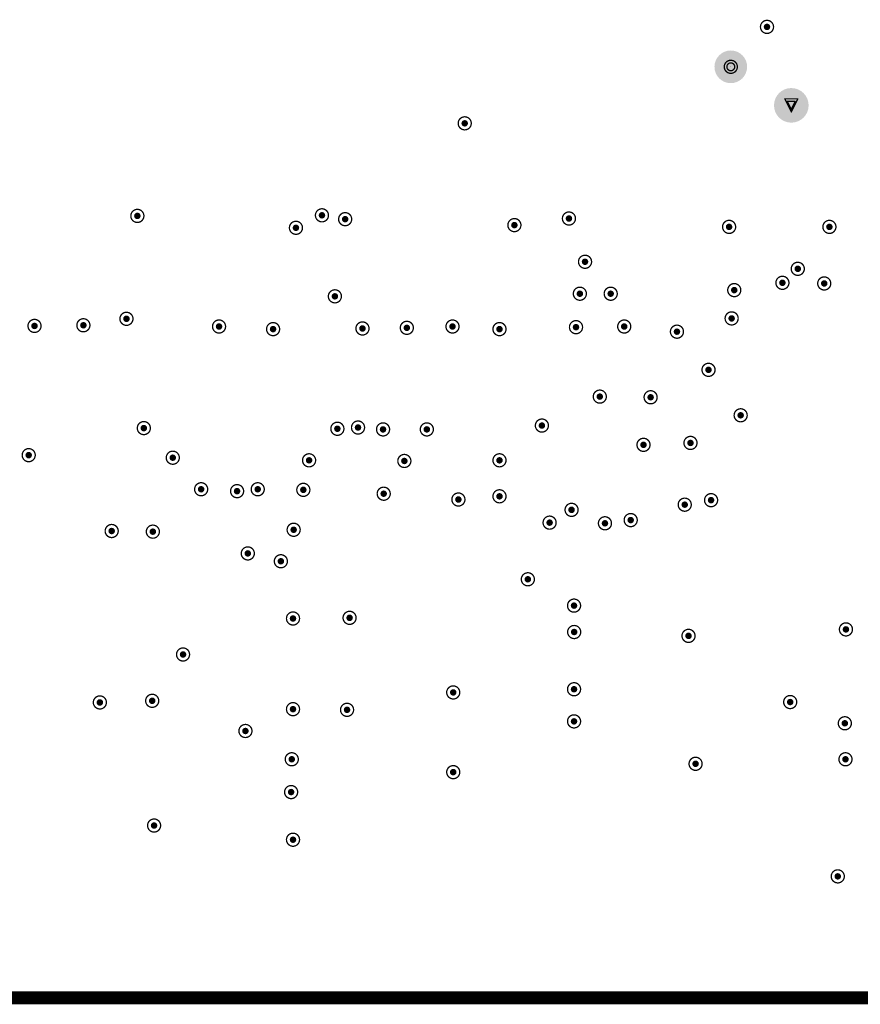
# Model space of a CAD drawing. Header units: inches. Extents: x -11.9 to 0, y -4.1 to 7.1.
# Tile 6 of 54: x -8 to -6.7, y 2 to 3.5. Entities that reach past the tile are written whole.
import ezdxf

# ---------------------------------------------------------------- set-up
doc = ezdxf.new("R2010")
doc.units = ezdxf.units.IN
doc.header["$MEASUREMENT"] = 0
for name, color, linetype in [('DrillDrawing', 1, 'Continuous'), ('Mechanical1', 6, 'Continuous'), ('MultiLayer', 9, 'Continuous'), ('PadHoleLayer', 156, 'Continuous'), ('ViaHoleLayer', 16, 'Continuous')]:
    doc.layers.add(name, color=color, linetype=linetype)

# ---------------------------------------------------------------- blocks, each defined once
blk = doc.blocks.new('_______CARD_120HSEC_436')
at = {"layer": 'MultiLayer'}
h = blk.add_hatch(color=9, dxfattribs=at)
edge = h.paths.add_edge_path()
edge.add_arc((1.1237, 0.0599), 0.0005, 0, 360)
h = blk.add_hatch(color=9, dxfattribs=at)
edge = h.paths.add_edge_path()
edge.add_arc((-1.0711, 0.0009), 0.0265, 0, 360)
h = blk.add_hatch(color=9, dxfattribs=at)
edge = h.paths.add_edge_path()
edge.add_arc((1.2163, 0.0009), 0.0265, 0, 360)
h = blk.add_hatch(color=9, dxfattribs=at)
edge = h.paths.add_edge_path()
edge.add_arc((-0.9786, 0.0009), 0.0005, 0, 360)
at = {"layer": 'PadHoleLayer'}
h = blk.add_hatch(color=156, dxfattribs=at)
edge = h.paths.add_edge_path()
edge.add_arc((1.1237, 0.0599), 0.025, 0, 360)
h = blk.add_hatch(color=156, dxfattribs=at)
edge = h.paths.add_edge_path()
edge.add_arc((-1.0711, 0.0009), 0.0165, 0, 360)
h = blk.add_hatch(color=156, dxfattribs=at)
edge = h.paths.add_edge_path()
edge.add_arc((-0.9786, 0.0009), 0.025, 0, 360)
h = blk.add_hatch(color=156, dxfattribs=at)
edge = h.paths.add_edge_path()
edge.add_arc((1.2163, 0.0009), 0.0165, 0, 360)

msp = doc.modelspace()

# ---------------------------------------------------------------- hatches: boundary and pattern name
at = {"layer": 'ViaHoleLayer'}
h = msp.add_hatch(color=16, dxfattribs=at)
edge = h.paths.add_edge_path()
edge.add_arc((-6.8701, 3.4547), 0.005, 0, 360)
h = msp.add_hatch(color=16, dxfattribs=at)
edge = h.paths.add_edge_path()
edge.add_arc((-7.3327, 3.3071), 0.005, 0, 360)
h = msp.add_hatch(color=16, dxfattribs=at)
edge = h.paths.add_edge_path()
edge.add_arc((-7.8337, 3.1654), 0.005, 0, 360)
h = msp.add_hatch(color=16, dxfattribs=at)
edge = h.paths.add_edge_path()
edge.add_arc((-7.5512, 3.1663), 0.005, 0, 360)
h = msp.add_hatch(color=16, dxfattribs=at)
edge = h.paths.add_edge_path()
edge.add_arc((-7.5157, 3.1604), 0.005, 0, 360)
h = msp.add_hatch(color=16, dxfattribs=at)
edge = h.paths.add_edge_path()
edge.add_arc((-7.1732, 3.1614), 0.005, 0, 360)
h = msp.add_hatch(color=16, dxfattribs=at)
edge = h.paths.add_edge_path()
edge.add_arc((-7.591, 3.1472), 0.005, 0, 360)
h = msp.add_hatch(color=16, dxfattribs=at)
edge = h.paths.add_edge_path()
edge.add_arc((-7.2567, 3.1513), 0.005, 0, 360)
h = msp.add_hatch(color=16, dxfattribs=at)
edge = h.paths.add_edge_path()
edge.add_arc((-6.9281, 3.1486), 0.005, 0, 360)
h = msp.add_hatch(color=16, dxfattribs=at)
edge = h.paths.add_edge_path()
edge.add_arc((-6.7746, 3.1486), 0.005, 0, 360)
h = msp.add_hatch(color=16, dxfattribs=at)
edge = h.paths.add_edge_path()
edge.add_arc((-7.1486, 3.0952), 0.005, 0, 360)
h = msp.add_hatch(color=16, dxfattribs=at)
edge = h.paths.add_edge_path()
edge.add_arc((-6.823, 3.0844), 0.005, 0, 360)
h = msp.add_hatch(color=16, dxfattribs=at)
edge = h.paths.add_edge_path()
edge.add_arc((-6.8465, 3.063), 0.005, 0, 360)
h = msp.add_hatch(color=16, dxfattribs=at)
edge = h.paths.add_edge_path()
edge.add_arc((-6.7825, 3.062), 0.005, 0, 360)
h = msp.add_hatch(color=16, dxfattribs=at)
edge = h.paths.add_edge_path()
edge.add_arc((-7.5314, 3.0423), 0.005, 0, 360)
h = msp.add_hatch(color=16, dxfattribs=at)
edge = h.paths.add_edge_path()
edge.add_arc((-7.1565, 3.0463), 0.005, 0, 360)
h = msp.add_hatch(color=16, dxfattribs=at)
edge = h.paths.add_edge_path()
edge.add_arc((-7.1093, 3.0463), 0.005, 0, 360)
h = msp.add_hatch(color=16, dxfattribs=at)
edge = h.paths.add_edge_path()
edge.add_arc((-6.9202, 3.0518), 0.005, 0, 360)
h = msp.add_hatch(color=16, dxfattribs=at)
edge = h.paths.add_edge_path()
edge.add_arc((-7.9911, 2.997), 0.005, 0, 360)
h = msp.add_hatch(color=16, dxfattribs=at)
edge = h.paths.add_edge_path()
edge.add_arc((-7.9163, 2.998), 0.005, 0, 360)
h = msp.add_hatch(color=16, dxfattribs=at)
edge = h.paths.add_edge_path()
edge.add_arc((-7.8504, 3.0079), 0.005, 0, 360)
h = msp.add_hatch(color=16, dxfattribs=at)
edge = h.paths.add_edge_path()
edge.add_arc((-7.7087, 2.9961), 0.005, 0, 360)
h = msp.add_hatch(color=16, dxfattribs=at)
edge = h.paths.add_edge_path()
edge.add_arc((-7.4213, 2.9941), 0.005, 0, 360)
h = msp.add_hatch(color=16, dxfattribs=at)
edge = h.paths.add_edge_path()
edge.add_arc((-7.3514, 2.9961), 0.005, 0, 360)
h = msp.add_hatch(color=16, dxfattribs=at)
edge = h.paths.add_edge_path()
edge.add_arc((-7.1624, 2.9951), 0.005, 0, 360)
h = msp.add_hatch(color=16, dxfattribs=at)
edge = h.paths.add_edge_path()
edge.add_arc((-7.0886, 2.9961), 0.005, 0, 360)
h = msp.add_hatch(color=16, dxfattribs=at)
edge = h.paths.add_edge_path()
edge.add_arc((-6.9242, 3.0085), 0.005, 0, 360)
h = msp.add_hatch(color=16, dxfattribs=at)
edge = h.paths.add_edge_path()
edge.add_arc((-7.626, 2.9921), 0.005, 0, 360)
h = msp.add_hatch(color=16, dxfattribs=at)
edge = h.paths.add_edge_path()
edge.add_arc((-7.4892, 2.9931), 0.005, 0, 360)
h = msp.add_hatch(color=16, dxfattribs=at)
edge = h.paths.add_edge_path()
edge.add_arc((-7.2795, 2.9921), 0.005, 0, 360)
h = msp.add_hatch(color=16, dxfattribs=at)
edge = h.paths.add_edge_path()
edge.add_arc((-7.0079, 2.9882), 0.005, 0, 360)
h = msp.add_hatch(color=16, dxfattribs=at)
edge = h.paths.add_edge_path()
edge.add_arc((-6.9596, 2.9298), 0.005, 0, 360)
h = msp.add_hatch(color=16, dxfattribs=at)
edge = h.paths.add_edge_path()
edge.add_arc((-7.126, 2.8888), 0.005, 0, 360)
h = msp.add_hatch(color=16, dxfattribs=at)
edge = h.paths.add_edge_path()
edge.add_arc((-7.0482, 2.8878), 0.005, 0, 360)
h = msp.add_hatch(color=16, dxfattribs=at)
edge = h.paths.add_edge_path()
edge.add_arc((-6.9104, 2.8602), 0.005, 0, 360)
h = msp.add_hatch(color=16, dxfattribs=at)
edge = h.paths.add_edge_path()
edge.add_arc((-7.2146, 2.8445), 0.005, 0, 360)
h = msp.add_hatch(color=16, dxfattribs=at)
edge = h.paths.add_edge_path()
edge.add_arc((-7.8238, 2.8406), 0.005, 0, 360)
h = msp.add_hatch(color=16, dxfattribs=at)
edge = h.paths.add_edge_path()
edge.add_arc((-7.5276, 2.8396), 0.005, 0, 360)
h = msp.add_hatch(color=16, dxfattribs=at)
edge = h.paths.add_edge_path()
edge.add_arc((-7.496, 2.8415), 0.005, 0, 360)
h = msp.add_hatch(color=16, dxfattribs=at)
edge = h.paths.add_edge_path()
edge.add_arc((-7.4577, 2.8386), 0.005, 0, 360)
h = msp.add_hatch(color=16, dxfattribs=at)
edge = h.paths.add_edge_path()
edge.add_arc((-7.3907, 2.8386), 0.005, 0, 360)
h = msp.add_hatch(color=16, dxfattribs=at)
edge = h.paths.add_edge_path()
edge.add_arc((-7.0591, 2.815), 0.005, 0, 360)
h = msp.add_hatch(color=16, dxfattribs=at)
edge = h.paths.add_edge_path()
edge.add_arc((-6.9872, 2.8179), 0.005, 0, 360)
h = msp.add_hatch(color=16, dxfattribs=at)
edge = h.paths.add_edge_path()
edge.add_arc((-8, 2.7992), 0.005, 0, 360)
h = msp.add_hatch(color=16, dxfattribs=at)
edge = h.paths.add_edge_path()
edge.add_arc((-7.7795, 2.7953), 0.005, 0, 360)
h = msp.add_hatch(color=16, dxfattribs=at)
edge = h.paths.add_edge_path()
edge.add_arc((-7.5709, 2.7913), 0.005, 0, 360)
h = msp.add_hatch(color=16, dxfattribs=at)
edge = h.paths.add_edge_path()
edge.add_arc((-7.4251, 2.7903), 0.005, 0, 360)
h = msp.add_hatch(color=16, dxfattribs=at)
edge = h.paths.add_edge_path()
edge.add_arc((-7.2795, 2.7913), 0.005, 0, 360)
h = msp.add_hatch(color=16, dxfattribs=at)
edge = h.paths.add_edge_path()
edge.add_arc((-7.7361, 2.747), 0.005, 0, 360)
h = msp.add_hatch(color=16, dxfattribs=at)
edge = h.paths.add_edge_path()
edge.add_arc((-7.6811, 2.7441), 0.005, 0, 360)
h = msp.add_hatch(color=16, dxfattribs=at)
edge = h.paths.add_edge_path()
edge.add_arc((-7.6495, 2.747), 0.005, 0, 360)
h = msp.add_hatch(color=16, dxfattribs=at)
edge = h.paths.add_edge_path()
edge.add_arc((-7.5797, 2.7461), 0.005, 0, 360)
h = msp.add_hatch(color=16, dxfattribs=at)
edge = h.paths.add_edge_path()
edge.add_arc((-7.4567, 2.7402), 0.005, 0, 360)
h = msp.add_hatch(color=16, dxfattribs=at)
edge = h.paths.add_edge_path()
edge.add_arc((-7.3424, 2.7313), 0.005, 0, 360)
h = msp.add_hatch(color=16, dxfattribs=at)
edge = h.paths.add_edge_path()
edge.add_arc((-7.2795, 2.7362), 0.005, 0, 360)
h = msp.add_hatch(color=16, dxfattribs=at)
edge = h.paths.add_edge_path()
edge.add_arc((-6.996, 2.7234), 0.005, 0, 360)
h = msp.add_hatch(color=16, dxfattribs=at)
edge = h.paths.add_edge_path()
edge.add_arc((-6.9557, 2.7303), 0.005, 0, 360)
h = msp.add_hatch(color=16, dxfattribs=at)
edge = h.paths.add_edge_path()
edge.add_arc((-7.1692, 2.7155), 0.005, 0, 360)
h = msp.add_hatch(color=16, dxfattribs=at)
edge = h.paths.add_edge_path()
edge.add_arc((-7.2028, 2.6959), 0.005, 0, 360)
h = msp.add_hatch(color=16, dxfattribs=at)
edge = h.paths.add_edge_path()
edge.add_arc((-7.1181, 2.6949), 0.005, 0, 360)
h = msp.add_hatch(color=16, dxfattribs=at)
edge = h.paths.add_edge_path()
edge.add_arc((-7.0787, 2.6998), 0.005, 0, 360)
h = msp.add_hatch(color=16, dxfattribs=at)
edge = h.paths.add_edge_path()
edge.add_arc((-7.873, 2.6831), 0.005, 0, 360)
h = msp.add_hatch(color=16, dxfattribs=at)
edge = h.paths.add_edge_path()
edge.add_arc((-7.81, 2.6821), 0.005, 0, 360)
h = msp.add_hatch(color=16, dxfattribs=at)
edge = h.paths.add_edge_path()
edge.add_arc((-7.5945, 2.685), 0.005, 0, 360)
h = msp.add_hatch(color=16, dxfattribs=at)
edge = h.paths.add_edge_path()
edge.add_arc((-7.6647, 2.6488), 0.005, 0, 360)
h = msp.add_hatch(color=16, dxfattribs=at)
edge = h.paths.add_edge_path()
edge.add_arc((-7.6141, 2.6368), 0.005, 0, 360)
h = msp.add_hatch(color=16, dxfattribs=at)
edge = h.paths.add_edge_path()
edge.add_arc((-7.2361, 2.6092), 0.005, 0, 360)
h = msp.add_hatch(color=16, dxfattribs=at)
edge = h.paths.add_edge_path()
edge.add_arc((-7.1654, 2.5689), 0.005, 0, 360)
h = msp.add_hatch(color=16, dxfattribs=at)
edge = h.paths.add_edge_path()
edge.add_arc((-7.5955, 2.5492), 0.005, 0, 360)
h = msp.add_hatch(color=16, dxfattribs=at)
edge = h.paths.add_edge_path()
edge.add_arc((-7.5089, 2.5502), 0.005, 0, 360)
h = msp.add_hatch(color=16, dxfattribs=at)
edge = h.paths.add_edge_path()
edge.add_arc((-7.1652, 2.5285), 0.005, 0, 360)
h = msp.add_hatch(color=16, dxfattribs=at)
edge = h.paths.add_edge_path()
edge.add_arc((-6.7493, 2.5325), 0.005, 0, 360)
h = msp.add_hatch(color=16, dxfattribs=at)
edge = h.paths.add_edge_path()
edge.add_arc((-6.9902, 2.5226), 0.005, 0, 360)
h = msp.add_hatch(color=16, dxfattribs=at)
edge = h.paths.add_edge_path()
edge.add_arc((-7.7638, 2.4941), 0.005, 0, 360)
h = msp.add_hatch(color=16, dxfattribs=at)
edge = h.paths.add_edge_path()
edge.add_arc((-7.1654, 2.4409), 0.005, 0, 360)
h = msp.add_hatch(color=16, dxfattribs=at)
edge = h.paths.add_edge_path()
edge.add_arc((-7.811, 2.4232), 0.005, 0, 360)
h = msp.add_hatch(color=16, dxfattribs=at)
edge = h.paths.add_edge_path()
edge.add_arc((-7.3503, 2.436), 0.005, 0, 360)
h = msp.add_hatch(color=16, dxfattribs=at)
edge = h.paths.add_edge_path()
edge.add_arc((-7.8911, 2.4207), 0.005, 0, 360)
h = msp.add_hatch(color=16, dxfattribs=at)
edge = h.paths.add_edge_path()
edge.add_arc((-7.5955, 2.4104), 0.005, 0, 360)
h = msp.add_hatch(color=16, dxfattribs=at)
edge = h.paths.add_edge_path()
edge.add_arc((-7.5128, 2.4094), 0.005, 0, 360)
h = msp.add_hatch(color=16, dxfattribs=at)
edge = h.paths.add_edge_path()
edge.add_arc((-6.8346, 2.4213), 0.005, 0, 360)
h = msp.add_hatch(color=16, dxfattribs=at)
edge = h.paths.add_edge_path()
edge.add_arc((-7.1654, 2.3917), 0.005, 0, 360)
h = msp.add_hatch(color=16, dxfattribs=at)
edge = h.paths.add_edge_path()
edge.add_arc((-7.6683, 2.377), 0.005, 0, 360)
h = msp.add_hatch(color=16, dxfattribs=at)
edge = h.paths.add_edge_path()
edge.add_arc((-6.751, 2.3888), 0.005, 0, 360)
h = msp.add_hatch(color=16, dxfattribs=at)
edge = h.paths.add_edge_path()
edge.add_arc((-7.5974, 2.3337), 0.005, 0, 360)
h = msp.add_hatch(color=16, dxfattribs=at)
edge = h.paths.add_edge_path()
edge.add_arc((-6.75, 2.3337), 0.005, 0, 360)
h = msp.add_hatch(color=16, dxfattribs=at)
edge = h.paths.add_edge_path()
edge.add_arc((-6.9794, 2.3268), 0.005, 0, 360)
h = msp.add_hatch(color=16, dxfattribs=at)
edge = h.paths.add_edge_path()
edge.add_arc((-7.3503, 2.314), 0.005, 0, 360)
h = msp.add_hatch(color=16, dxfattribs=at)
edge = h.paths.add_edge_path()
edge.add_arc((-7.5984, 2.2835), 0.005, 0, 360)
h = msp.add_hatch(color=16, dxfattribs=at)
edge = h.paths.add_edge_path()
edge.add_arc((-7.8081, 2.2323), 0.005, 0, 360)
h = msp.add_hatch(color=16, dxfattribs=at)
edge = h.paths.add_edge_path()
edge.add_arc((-7.5955, 2.2106), 0.005, 0, 360)
h = msp.add_hatch(color=16, dxfattribs=at)
edge = h.paths.add_edge_path()
edge.add_arc((-6.7618, 2.1545), 0.005, 0, 360)

# ---------------------------------------------------------------- linework, layer by layer
at = {"layer": 'DrillDrawing'}
for points, const_width in [([(-6.8601, 3.4547, 1), (-6.8801, 3.4547, 1)], 0.002), ([(-6.8806, 3.4547, 1), (-6.8796, 3.4547, 1)], 0.001), ([(-6.8606, 3.4547, 1), (-6.8596, 3.4547, 1)], 0.001), ([(-6.9155, 3.3936, 1), (-6.9355, 3.3936, 1)], 0.002), ([(-6.936, 3.3936, 1), (-6.935, 3.3936, 1)], 0.001), ([(-6.9195, 3.3936, 1), (-6.9315, 3.3936, 1)], 0.002), ([(-6.932, 3.3936, 1), (-6.931, 3.3936, 1)], 0.001), ([(-6.92, 3.3936, 1), (-6.919, 3.3936, 1)], 0.001), ([(-6.916, 3.3936, 1), (-6.915, 3.3936, 1)], 0.001), ([(-6.8434, 3.3446, 1), (-6.8424, 3.3446, 1)], 0.001), ([(-6.8434, 3.3446, 1), (-6.8424, 3.3446, 1)], 0.001), ([(-6.8394, 3.3406, 1), (-6.8384, 3.3406, 1)], 0.001), ([(-6.8394, 3.3406, 1), (-6.8384, 3.3406, 1)], 0.001), ([(-6.8274, 3.3406, 1), (-6.8264, 3.3406, 1)], 0.001), ([(-6.8274, 3.3406, 1), (-6.8264, 3.3406, 1)], 0.001), ([(-6.8234, 3.3446, 1), (-6.8224, 3.3446, 1)], 0.001), ([(-6.8234, 3.3446, 1), (-6.8224, 3.3446, 1)], 0.001), ([(-7.3227, 3.3071, 1), (-7.3427, 3.3071, 1)], 0.002), ([(-6.8334, 3.3286, 1), (-6.8324, 3.3286, 1)], 0.001), ([(-6.8334, 3.3286, 1), (-6.8324, 3.3286, 1)], 0.001), ([(-6.8334, 3.3246, 1), (-6.8324, 3.3246, 1)], 0.001), ([(-6.8334, 3.3246, 1), (-6.8324, 3.3246, 1)], 0.001), ([(-7.3432, 3.3071, 1), (-7.3422, 3.3071, 1)], 0.001), ([(-7.3232, 3.3071, 1), (-7.3222, 3.3071, 1)], 0.001), ([(-7.8237, 3.1654, 1), (-7.8437, 3.1654, 1)], 0.002), ([(-7.8442, 3.1654, 1), (-7.8432, 3.1654, 1)], 0.001), ([(-7.8242, 3.1654, 1), (-7.8232, 3.1654, 1)], 0.001), ([(-7.5412, 3.1663, 1), (-7.5612, 3.1663, 1)], 0.002), ([(-7.5617, 3.1663, 1), (-7.5607, 3.1663, 1)], 0.001), ([(-7.5417, 3.1663, 1), (-7.5407, 3.1663, 1)], 0.001), ([(-7.5057, 3.1604, 1), (-7.5257, 3.1604, 1)], 0.002), ([(-7.1632, 3.1614, 1), (-7.1832, 3.1614, 1)], 0.002), ([(-7.581, 3.1472, 1), (-7.601, 3.1472, 1)], 0.002), ([(-7.5262, 3.1604, 1), (-7.5252, 3.1604, 1)], 0.001), ([(-7.5062, 3.1604, 1), (-7.5052, 3.1604, 1)], 0.001), ([(-7.2467, 3.1513, 1), (-7.2667, 3.1513, 1)], 0.002), ([(-7.2672, 3.1513, 1), (-7.2662, 3.1513, 1)], 0.001), ([(-7.2472, 3.1513, 1), (-7.2462, 3.1513, 1)], 0.001), ([(-7.1837, 3.1614, 1), (-7.1827, 3.1614, 1)], 0.001), ([(-7.1637, 3.1614, 1), (-7.1627, 3.1614, 1)], 0.001), ([(-6.9181, 3.1486, 1), (-6.9381, 3.1486, 1)], 0.002), ([(-6.7646, 3.1486, 1), (-6.7846, 3.1486, 1)], 0.002), ([(-7.6015, 3.1472, 1), (-7.6005, 3.1472, 1)], 0.001), ([(-7.5815, 3.1472, 1), (-7.5805, 3.1472, 1)], 0.001), ([(-6.9386, 3.1486, 1), (-6.9376, 3.1486, 1)], 0.001), ([(-6.9186, 3.1486, 1), (-6.9176, 3.1486, 1)], 0.001), ([(-6.7851, 3.1486, 1), (-6.7841, 3.1486, 1)], 0.001), ([(-6.7651, 3.1486, 1), (-6.7641, 3.1486, 1)], 0.001), ([(-7.1386, 3.0952, 1), (-7.1586, 3.0952, 1)], 0.002), ([(-7.1591, 3.0952, 1), (-7.1581, 3.0952, 1)], 0.001), ([(-7.1391, 3.0952, 1), (-7.1381, 3.0952, 1)], 0.001), ([(-6.813, 3.0844, 1), (-6.833, 3.0844, 1)], 0.002), ([(-6.8335, 3.0844, 1), (-6.8325, 3.0844, 1)], 0.001), ([(-6.8135, 3.0844, 1), (-6.8125, 3.0844, 1)], 0.001), ([(-6.9102, 3.0518, 1), (-6.9302, 3.0518, 1)], 0.002), ([(-6.8365, 3.063, 1), (-6.8565, 3.063, 1)], 0.002), ([(-6.857, 3.063, 1), (-6.856, 3.063, 1)], 0.001), ([(-6.837, 3.063, 1), (-6.836, 3.063, 1)], 0.001), ([(-6.7725, 3.062, 1), (-6.7925, 3.062, 1)], 0.002), ([(-6.793, 3.062, 1), (-6.792, 3.062, 1)], 0.001), ([(-6.773, 3.062, 1), (-6.772, 3.062, 1)], 0.001), ([(-7.5214, 3.0423, 1), (-7.5414, 3.0423, 1)], 0.002), ([(-7.1465, 3.0463, 1), (-7.1665, 3.0463, 1)], 0.002), ([(-7.167, 3.0463, 1), (-7.166, 3.0463, 1)], 0.001), ([(-7.147, 3.0463, 1), (-7.146, 3.0463, 1)], 0.001), ([(-7.0993, 3.0463, 1), (-7.1193, 3.0463, 1)], 0.002), ([(-7.1198, 3.0463, 1), (-7.1188, 3.0463, 1)], 0.001), ([(-7.0998, 3.0463, 1), (-7.0988, 3.0463, 1)], 0.001), ([(-6.9307, 3.0518, 1), (-6.9297, 3.0518, 1)], 0.001), ([(-6.9107, 3.0518, 1), (-6.9097, 3.0518, 1)], 0.001), ([(-7.5419, 3.0423, 1), (-7.5409, 3.0423, 1)], 0.001), ([(-7.5219, 3.0423, 1), (-7.5209, 3.0423, 1)], 0.001), ([(-7.8404, 3.0079, 1), (-7.8604, 3.0079, 1)], 0.002), ([(-6.9142, 3.0085, 1), (-6.9342, 3.0085, 1)], 0.002), ([(-7.9811, 2.997, 1), (-8.0011, 2.997, 1)], 0.002), ([(-7.9063, 2.998, 1), (-7.9263, 2.998, 1)], 0.002), ([(-7.8609, 3.0079, 1), (-7.8599, 3.0079, 1)], 0.001), ([(-7.8409, 3.0079, 1), (-7.8399, 3.0079, 1)], 0.001), ([(-7.6987, 2.9961, 1), (-7.7187, 2.9961, 1)], 0.002), ([(-7.616, 2.9921, 1), (-7.636, 2.9921, 1)], 0.002), ([(-7.4792, 2.9931, 1), (-7.4992, 2.9931, 1)], 0.002), ([(-7.4113, 2.9941, 1), (-7.4313, 2.9941, 1)], 0.002), ([(-7.3414, 2.9961, 1), (-7.3614, 2.9961, 1)], 0.002), ([(-7.2695, 2.9921, 1), (-7.2895, 2.9921, 1)], 0.002), ([(-7.1524, 2.9951, 1), (-7.1724, 2.9951, 1)], 0.002), ([(-7.0786, 2.9961, 1), (-7.0986, 2.9961, 1)], 0.002), ([(-6.9979, 2.9882, 1), (-7.0179, 2.9882, 1)], 0.002), ([(-6.9347, 3.0085, 1), (-6.9337, 3.0085, 1)], 0.001), ([(-6.9147, 3.0085, 1), (-6.9137, 3.0085, 1)], 0.001), ([(-8.0016, 2.997, 1), (-8.0006, 2.997, 1)], 0.001), ([(-7.9816, 2.997, 1), (-7.9806, 2.997, 1)], 0.001), ([(-7.9268, 2.998, 1), (-7.9258, 2.998, 1)], 0.001), ([(-7.9068, 2.998, 1), (-7.9058, 2.998, 1)], 0.001), ([(-7.7192, 2.9961, 1), (-7.7182, 2.9961, 1)], 0.001), ([(-7.6992, 2.9961, 1), (-7.6982, 2.9961, 1)], 0.001), ([(-7.6365, 2.9921, 1), (-7.6355, 2.9921, 1)], 0.001), ([(-7.6165, 2.9921, 1), (-7.6155, 2.9921, 1)], 0.001), ([(-7.4997, 2.9931, 1), (-7.4987, 2.9931, 1)], 0.001), ([(-7.4797, 2.9931, 1), (-7.4787, 2.9931, 1)], 0.001), ([(-7.4318, 2.9941, 1), (-7.4308, 2.9941, 1)], 0.001), ([(-7.4118, 2.9941, 1), (-7.4108, 2.9941, 1)], 0.001), ([(-7.3619, 2.9961, 1), (-7.3609, 2.9961, 1)], 0.001), ([(-7.3419, 2.9961, 1), (-7.3409, 2.9961, 1)], 0.001), ([(-7.29, 2.9921, 1), (-7.289, 2.9921, 1)], 0.001), ([(-7.27, 2.9921, 1), (-7.269, 2.9921, 1)], 0.001), ([(-7.1729, 2.9951, 1), (-7.1719, 2.9951, 1)], 0.001), ([(-7.1529, 2.9951, 1), (-7.1519, 2.9951, 1)], 0.001), ([(-7.0991, 2.9961, 1), (-7.0981, 2.9961, 1)], 0.001), ([(-7.0791, 2.9961, 1), (-7.0781, 2.9961, 1)], 0.001), ([(-7.0184, 2.9882, 1), (-7.0174, 2.9882, 1)], 0.001), ([(-6.9984, 2.9882, 1), (-6.9974, 2.9882, 1)], 0.001), ([(-6.9496, 2.9298, 1), (-6.9696, 2.9298, 1)], 0.002), ([(-6.9701, 2.9298, 1), (-6.9691, 2.9298, 1)], 0.001), ([(-6.9501, 2.9298, 1), (-6.9491, 2.9298, 1)], 0.001), ([(-7.116, 2.8888, 1), (-7.136, 2.8888, 1)], 0.002), ([(-7.0382, 2.8878, 1), (-7.0582, 2.8878, 1)], 0.002), ([(-7.1365, 2.8888, 1), (-7.1355, 2.8888, 1)], 0.001), ([(-7.1165, 2.8888, 1), (-7.1155, 2.8888, 1)], 0.001), ([(-7.0587, 2.8878, 1), (-7.0577, 2.8878, 1)], 0.001), ([(-7.0387, 2.8878, 1), (-7.0377, 2.8878, 1)], 0.001), ([(-6.9004, 2.8602, 1), (-6.9204, 2.8602, 1)], 0.002), ([(-7.8138, 2.8406, 1), (-7.8338, 2.8406, 1)], 0.002), ([(-7.5176, 2.8396, 1), (-7.5376, 2.8396, 1)], 0.002), ([(-7.486, 2.8415, 1), (-7.506, 2.8415, 1)], 0.002), ([(-7.4477, 2.8386, 1), (-7.4677, 2.8386, 1)], 0.002), ([(-7.3807, 2.8386, 1), (-7.4007, 2.8386, 1)], 0.002), ([(-7.2046, 2.8445, 1), (-7.2246, 2.8445, 1)], 0.002), ([(-6.9209, 2.8602, 1), (-6.9199, 2.8602, 1)], 0.001), ([(-6.9009, 2.8602, 1), (-6.8999, 2.8602, 1)], 0.001), ([(-7.8343, 2.8406, 1), (-7.8333, 2.8406, 1)], 0.001), ([(-7.8143, 2.8406, 1), (-7.8133, 2.8406, 1)], 0.001), ([(-7.5381, 2.8396, 1), (-7.5371, 2.8396, 1)], 0.001), ([(-7.5181, 2.8396, 1), (-7.5171, 2.8396, 1)], 0.001), ([(-7.5065, 2.8415, 1), (-7.5055, 2.8415, 1)], 0.001), ([(-7.4865, 2.8415, 1), (-7.4855, 2.8415, 1)], 0.001), ([(-7.4682, 2.8386, 1), (-7.4672, 2.8386, 1)], 0.001), ([(-7.4482, 2.8386, 1), (-7.4472, 2.8386, 1)], 0.001), ([(-7.4012, 2.8386, 1), (-7.4002, 2.8386, 1)], 0.001), ([(-7.3812, 2.8386, 1), (-7.3802, 2.8386, 1)], 0.001), ([(-7.2251, 2.8445, 1), (-7.2241, 2.8445, 1)], 0.001), ([(-7.2051, 2.8445, 1), (-7.2041, 2.8445, 1)], 0.001), ([(-7.0491, 2.815, 1), (-7.0691, 2.815, 1)], 0.002), ([(-6.9772, 2.8179, 1), (-6.9972, 2.8179, 1)], 0.002), ([(-6.9977, 2.8179, 1), (-6.9967, 2.8179, 1)], 0.001), ([(-6.9777, 2.8179, 1), (-6.9767, 2.8179, 1)], 0.001), ([(-7.99, 2.7992, 1), (-8.01, 2.7992, 1)], 0.002), ([(-7.7695, 2.7953, 1), (-7.7895, 2.7953, 1)], 0.002), ([(-7.0696, 2.815, 1), (-7.0686, 2.815, 1)], 0.001), ([(-7.0496, 2.815, 1), (-7.0486, 2.815, 1)], 0.001), ([(-8.0105, 2.7992, 1), (-8.0095, 2.7992, 1)], 0.001), ([(-7.9905, 2.7992, 1), (-7.9895, 2.7992, 1)], 0.001), ([(-7.79, 2.7953, 1), (-7.789, 2.7953, 1)], 0.001), ([(-7.77, 2.7953, 1), (-7.769, 2.7953, 1)], 0.001), ([(-7.5609, 2.7913, 1), (-7.5809, 2.7913, 1)], 0.002), ([(-7.5814, 2.7913, 1), (-7.5804, 2.7913, 1)], 0.001), ([(-7.5614, 2.7913, 1), (-7.5604, 2.7913, 1)], 0.001), ([(-7.4151, 2.7903, 1), (-7.4351, 2.7903, 1)], 0.002), ([(-7.4356, 2.7903, 1), (-7.4346, 2.7903, 1)], 0.001), ([(-7.4156, 2.7903, 1), (-7.4146, 2.7903, 1)], 0.001), ([(-7.2695, 2.7913, 1), (-7.2895, 2.7913, 1)], 0.002), ([(-7.29, 2.7913, 1), (-7.289, 2.7913, 1)], 0.001), ([(-7.27, 2.7913, 1), (-7.269, 2.7913, 1)], 0.001), ([(-7.7261, 2.747, 1), (-7.7461, 2.747, 1)], 0.002), ([(-7.6395, 2.747, 1), (-7.6595, 2.747, 1)], 0.002), ([(-7.7466, 2.747, 1), (-7.7456, 2.747, 1)], 0.001), ([(-7.7266, 2.747, 1), (-7.7256, 2.747, 1)], 0.001), ([(-7.6711, 2.7441, 1), (-7.6911, 2.7441, 1)], 0.002), ([(-7.6916, 2.7441, 1), (-7.6906, 2.7441, 1)], 0.001), ([(-7.6716, 2.7441, 1), (-7.6706, 2.7441, 1)], 0.001), ([(-7.66, 2.747, 1), (-7.659, 2.747, 1)], 0.001), ([(-7.64, 2.747, 1), (-7.639, 2.747, 1)], 0.001), ([(-7.5697, 2.7461, 1), (-7.5897, 2.7461, 1)], 0.002), ([(-7.5902, 2.7461, 1), (-7.5892, 2.7461, 1)], 0.001), ([(-7.5702, 2.7461, 1), (-7.5692, 2.7461, 1)], 0.001), ([(-7.4467, 2.7402, 1), (-7.4667, 2.7402, 1)], 0.002), ([(-7.2695, 2.7362, 1), (-7.2895, 2.7362, 1)], 0.002), ([(-7.4672, 2.7402, 1), (-7.4662, 2.7402, 1)], 0.001), ([(-7.4472, 2.7402, 1), (-7.4462, 2.7402, 1)], 0.001), ([(-7.3324, 2.7313, 1), (-7.3524, 2.7313, 1)], 0.002), ([(-7.3529, 2.7313, 1), (-7.3519, 2.7313, 1)], 0.001), ([(-7.3329, 2.7313, 1), (-7.3319, 2.7313, 1)], 0.001), ([(-7.29, 2.7362, 1), (-7.289, 2.7362, 1)], 0.001), ([(-7.27, 2.7362, 1), (-7.269, 2.7362, 1)], 0.001), ([(-6.986, 2.7234, 1), (-7.006, 2.7234, 1)], 0.002), ([(-6.9457, 2.7303, 1), (-6.9657, 2.7303, 1)], 0.002), ([(-6.9662, 2.7303, 1), (-6.9652, 2.7303, 1)], 0.001), ([(-6.9462, 2.7303, 1), (-6.9452, 2.7303, 1)], 0.001), ([(-7.1592, 2.7155, 1), (-7.1792, 2.7155, 1)], 0.002), ([(-7.1797, 2.7155, 1), (-7.1787, 2.7155, 1)], 0.001), ([(-7.1597, 2.7155, 1), (-7.1587, 2.7155, 1)], 0.001), ([(-7.0065, 2.7234, 1), (-7.0055, 2.7234, 1)], 0.001), ([(-6.9865, 2.7234, 1), (-6.9855, 2.7234, 1)], 0.001), ([(-7.1928, 2.6959, 1), (-7.2128, 2.6959, 1)], 0.002), ([(-7.1081, 2.6949, 1), (-7.1281, 2.6949, 1)], 0.002), ([(-7.0687, 2.6998, 1), (-7.0887, 2.6998, 1)], 0.002), ([(-7.0892, 2.6998, 1), (-7.0882, 2.6998, 1)], 0.001), ([(-7.0692, 2.6998, 1), (-7.0682, 2.6998, 1)], 0.001), ([(-7.863, 2.6831, 1), (-7.883, 2.6831, 1)], 0.002), ([(-7.8835, 2.6831, 1), (-7.8825, 2.6831, 1)], 0.001), ([(-7.8635, 2.6831, 1), (-7.8625, 2.6831, 1)], 0.001), ([(-7.8, 2.6821, 1), (-7.82, 2.6821, 1)], 0.002), ([(-7.8205, 2.6821, 1), (-7.8195, 2.6821, 1)], 0.001), ([(-7.8005, 2.6821, 1), (-7.7995, 2.6821, 1)], 0.001), ([(-7.5845, 2.685, 1), (-7.6045, 2.685, 1)], 0.002), ([(-7.605, 2.685, 1), (-7.604, 2.685, 1)], 0.001), ([(-7.585, 2.685, 1), (-7.584, 2.685, 1)], 0.001), ([(-7.2133, 2.6959, 1), (-7.2123, 2.6959, 1)], 0.001), ([(-7.1933, 2.6959, 1), (-7.1923, 2.6959, 1)], 0.001), ([(-7.1286, 2.6949, 1), (-7.1276, 2.6949, 1)], 0.001), ([(-7.1086, 2.6949, 1), (-7.1076, 2.6949, 1)], 0.001), ([(-7.6547, 2.6488, 1), (-7.6747, 2.6488, 1)], 0.002), ([(-7.6752, 2.6488, 1), (-7.6742, 2.6488, 1)], 0.001), ([(-7.6552, 2.6488, 1), (-7.6542, 2.6488, 1)], 0.001), ([(-7.6041, 2.6368, 1), (-7.6241, 2.6368, 1)], 0.002), ([(-7.6246, 2.6368, 1), (-7.6236, 2.6368, 1)], 0.001), ([(-7.6046, 2.6368, 1), (-7.6036, 2.6368, 1)], 0.001), ([(-7.2261, 2.6092, 1), (-7.2461, 2.6092, 1)], 0.002), ([(-7.2466, 2.6092, 1), (-7.2456, 2.6092, 1)], 0.001), ([(-7.2266, 2.6092, 1), (-7.2256, 2.6092, 1)], 0.001), ([(-7.1554, 2.5689, 1), (-7.1754, 2.5689, 1)], 0.002), ([(-7.1759, 2.5689, 1), (-7.1749, 2.5689, 1)], 0.001), ([(-7.1559, 2.5689, 1), (-7.1549, 2.5689, 1)], 0.001), ([(-7.5855, 2.5492, 1), (-7.6055, 2.5492, 1)], 0.002), ([(-7.606, 2.5492, 1), (-7.605, 2.5492, 1)], 0.001), ([(-7.586, 2.5492, 1), (-7.585, 2.5492, 1)], 0.001), ([(-7.4989, 2.5502, 1), (-7.5189, 2.5502, 1)], 0.002), ([(-7.5194, 2.5502, 1), (-7.5184, 2.5502, 1)], 0.001), ([(-7.4994, 2.5502, 1), (-7.4984, 2.5502, 1)], 0.001), ([(-7.1552, 2.5285, 1), (-7.1752, 2.5285, 1)], 0.002), ([(-6.9802, 2.5226, 1), (-7.0002, 2.5226, 1)], 0.002), ([(-6.7393, 2.5325, 1), (-6.7593, 2.5325, 1)], 0.002), ([(-6.7598, 2.5325, 1), (-6.7588, 2.5325, 1)], 0.001), ([(-6.7398, 2.5325, 1), (-6.7388, 2.5325, 1)], 0.001), ([(-7.1757, 2.5285, 1), (-7.1747, 2.5285, 1)], 0.001), ([(-7.1557, 2.5285, 1), (-7.1547, 2.5285, 1)], 0.001), ([(-7.0007, 2.5226, 1), (-6.9997, 2.5226, 1)], 0.001), ([(-6.9807, 2.5226, 1), (-6.9797, 2.5226, 1)], 0.001), ([(-7.7538, 2.4941, 1), (-7.7738, 2.4941, 1)], 0.002), ([(-7.7743, 2.4941, 1), (-7.7733, 2.4941, 1)], 0.001), ([(-7.7543, 2.4941, 1), (-7.7533, 2.4941, 1)], 0.001), ([(-7.3403, 2.436, 1), (-7.3603, 2.436, 1)], 0.002), ([(-7.1554, 2.4409, 1), (-7.1754, 2.4409, 1)], 0.002), ([(-7.1759, 2.4409, 1), (-7.1749, 2.4409, 1)], 0.001), ([(-7.1559, 2.4409, 1), (-7.1549, 2.4409, 1)], 0.001), ([(-7.8811, 2.4207, 1), (-7.9011, 2.4207, 1)], 0.002), ([(-7.801, 2.4232, 1), (-7.821, 2.4232, 1)], 0.002), ([(-7.3608, 2.436, 1), (-7.3598, 2.436, 1)], 0.001), ([(-7.3408, 2.436, 1), (-7.3398, 2.436, 1)], 0.001), ([(-6.8246, 2.4213, 1), (-6.8446, 2.4213, 1)], 0.002), ([(-7.9016, 2.4207, 1), (-7.9006, 2.4207, 1)], 0.001), ([(-7.8816, 2.4207, 1), (-7.8806, 2.4207, 1)], 0.001), ([(-7.8215, 2.4232, 1), (-7.8205, 2.4232, 1)], 0.001), ([(-7.8015, 2.4232, 1), (-7.8005, 2.4232, 1)], 0.001), ([(-7.5855, 2.4104, 1), (-7.6055, 2.4104, 1)], 0.002), ([(-7.606, 2.4104, 1), (-7.605, 2.4104, 1)], 0.001), ([(-7.586, 2.4104, 1), (-7.585, 2.4104, 1)], 0.001), ([(-7.5028, 2.4094, 1), (-7.5228, 2.4094, 1)], 0.002), ([(-6.8451, 2.4213, 1), (-6.8441, 2.4213, 1)], 0.001), ([(-6.8251, 2.4213, 1), (-6.8241, 2.4213, 1)], 0.001), ([(-7.5233, 2.4094, 1), (-7.5223, 2.4094, 1)], 0.001), ([(-7.5033, 2.4094, 1), (-7.5023, 2.4094, 1)], 0.001), ([(-7.1554, 2.3917, 1), (-7.1754, 2.3917, 1)], 0.002), ([(-6.741, 2.3888, 1), (-6.761, 2.3888, 1)], 0.002), ([(-7.6583, 2.377, 1), (-7.6783, 2.377, 1)], 0.002), ([(-7.1759, 2.3917, 1), (-7.1749, 2.3917, 1)], 0.001), ([(-7.1559, 2.3917, 1), (-7.1549, 2.3917, 1)], 0.001), ([(-6.7615, 2.3888, 1), (-6.7605, 2.3888, 1)], 0.001), ([(-6.7415, 2.3888, 1), (-6.7405, 2.3888, 1)], 0.001), ([(-7.6788, 2.377, 1), (-7.6778, 2.377, 1)], 0.001), ([(-7.6588, 2.377, 1), (-7.6578, 2.377, 1)], 0.001), ([(-7.5874, 2.3337, 1), (-7.6074, 2.3337, 1)], 0.002), ([(-6.9694, 2.3268, 1), (-6.9894, 2.3268, 1)], 0.002), ([(-6.74, 2.3337, 1), (-6.76, 2.3337, 1)], 0.002), ([(-7.6079, 2.3337, 1), (-7.6069, 2.3337, 1)], 0.001), ([(-7.5879, 2.3337, 1), (-7.5869, 2.3337, 1)], 0.001), ([(-7.3403, 2.314, 1), (-7.3603, 2.314, 1)], 0.002), ([(-6.9899, 2.3268, 1), (-6.9889, 2.3268, 1)], 0.001), ([(-6.9699, 2.3268, 1), (-6.9689, 2.3268, 1)], 0.001), ([(-6.7605, 2.3337, 1), (-6.7595, 2.3337, 1)], 0.001), ([(-6.7405, 2.3337, 1), (-6.7395, 2.3337, 1)], 0.001), ([(-7.3608, 2.314, 1), (-7.3598, 2.314, 1)], 0.001), ([(-7.3408, 2.314, 1), (-7.3398, 2.314, 1)], 0.001), ([(-7.5884, 2.2835, 1), (-7.6084, 2.2835, 1)], 0.002), ([(-7.6089, 2.2835, 1), (-7.6079, 2.2835, 1)], 0.001), ([(-7.5889, 2.2835, 1), (-7.5879, 2.2835, 1)], 0.001), ([(-7.7981, 2.2323, 1), (-7.8181, 2.2323, 1)], 0.002), ([(-7.8186, 2.2323, 1), (-7.8176, 2.2323, 1)], 0.001), ([(-7.7986, 2.2323, 1), (-7.7976, 2.2323, 1)], 0.001), ([(-7.5855, 2.2106, 1), (-7.6055, 2.2106, 1)], 0.002), ([(-7.606, 2.2106, 1), (-7.605, 2.2106, 1)], 0.001), ([(-7.586, 2.2106, 1), (-7.585, 2.2106, 1)], 0.001), ([(-6.7518, 2.1545, 1), (-6.7718, 2.1545, 1)], 0.002), ([(-6.7723, 2.1545, 1), (-6.7713, 2.1545, 1)], 0.001), ([(-6.7523, 2.1545, 1), (-6.7513, 2.1545, 1)], 0.001)]:
    msp.add_lwpolyline(points, format="xyb", close=True, dxfattribs=dict(at, const_width=const_width))
at = {"layer": 'DrillDrawing', "const_width": 0.002}
for points in [[(-6.8429, 3.3446), (-6.8229, 3.3446)], [(-6.8429, 3.3446), (-6.8329, 3.3246)], [(-6.8389, 3.3406), (-6.8269, 3.3406)], [(-6.8389, 3.3406), (-6.8329, 3.3286)], [(-6.8329, 3.3246), (-6.8229, 3.3446)], [(-6.8329, 3.3286), (-6.8269, 3.3406)]]:
    msp.add_lwpolyline(points, dxfattribs=at)
at = {"layer": 'Mechanical1', "const_width": 0.0197}
msp.add_lwpolyline([(-11.0157, 1.9685), (-4.122, 1.9685)], dxfattribs=at)
msp.add_lwpolyline([(-11.0157, 1.9685), (-4.122, 1.9685)], dxfattribs=at)
msp.add_lwpolyline([(-11.0157, 1.9685), (-4.122, 1.9685)], dxfattribs=at)

# ---------------------------------------------------------------- block references
msp.add_blockref('_______CARD_120HSEC_436', (-8.0492, 3.3337))

doc.saveas('drawing.dxf')
